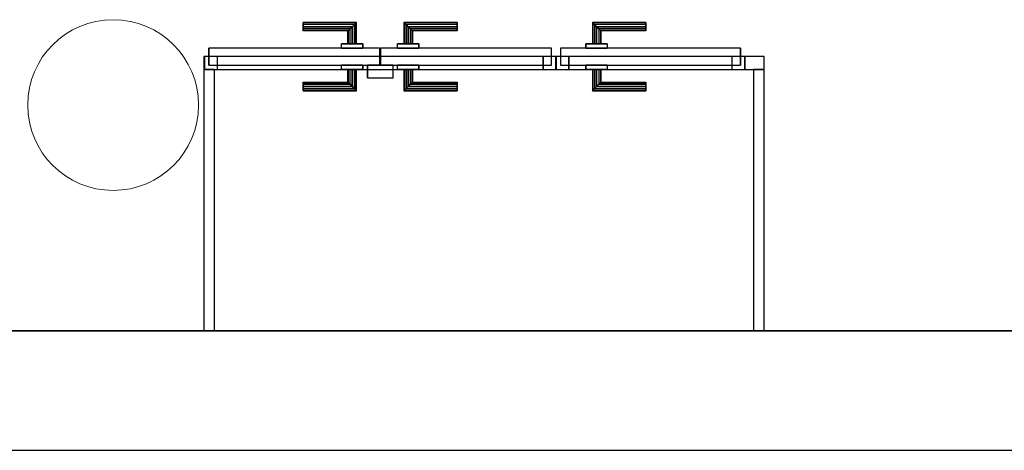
# Model space of a CAD drawing. Header units: metres. Extents: x 397.7 to 427.5, y 12.7 to 28.4.
# Tile 12 of 142: x 405.6 to 407.9, y 12.8 to 13.8. Entities that reach past the tile are written whole.
import ezdxf

# ---------------------------------------------------------------- set-up
doc = ezdxf.new("R2010")
doc.units = ezdxf.units.M
doc.layers.add('01_CARPINTERIA', color=5, linetype='Continuous', lineweight=25, true_color=0x0000ff)
doc.layers.add('01_SUELOS', color=7, linetype='Continuous', lineweight=25, true_color=0x007f00)
for name, color, linetype, lineweight in [('A-COLS-____-MCUT', 7, 'Continuous', 18), ('A-COLS-____-OTLN', 7, 'Continuous', 18), ('A-GENM-____-OTLN', 7, 'Continuous', 18), ('A-WALL-____-MCUT', 7, 'Continuous', 25), ('A-WALL-____-OTLN', 7, 'Continuous', 25)]:
    doc.layers.add(name, color=color, linetype=linetype, lineweight=lineweight)

# ---------------------------------------------------------------- blocks, each defined once
blk = doc.blocks.new('Family - LONDR55-XX_ZZ-ARQ-CAA-M3D-Londres55-152726-05_CLI_AIRE_P2')
at = {"layer": '01_CARPINTERIA', "color": 161, "true_color": 0xaaaaff}
for p, q in [((0.2308, 0.1087), (0.2308, 0.11)), ((0.2308, 0.11), (0.2308, 0.1087)), ((0.3558, 0.11), (0.2308, 0.11)), ((0.2308, 0.105), (0.2308, 0.1087)), ((0.2308, 0.1087), (0.2308, 0.105)), ((0.3545, 0.1087), (0.2308, 0.1087)), ((0.3545, 0.1087), (0.2308, 0.1087)), ((0.2308, 0.1), (0.2308, 0.105)), ((0.2308, 0.105), (0.2308, 0.1)), ((0.3508, 0.105), (0.2308, 0.105)), ((0.3508, 0.105), (0.2308, 0.105)), ((0.2308, 0.095), (0.2308, 0.1)), ((0.2308, 0.1), (0.2308, 0.095)), ((0.2308, 0.1), (0.3458, 0.1)), ((0.3458, 0.1), (0.2308, 0.1)), ((0.2308, 0.095), (0.2308, 0.0913)), ((0.2308, 0.0913), (0.2308, 0.095)), ((0.3408, 0.095), (0.2308, 0.095)), ((0.3408, 0.095), (0.2308, 0.095)), ((0.3372, 0.0913), (0.3408, 0.095)), ((0.3408, 0.095), (0.3372, 0.0913)), ((0.3408, 0.095), (0.3458, 0.1)), ((0.3458, 0.1), (0.3408, 0.095)), ((0.3408, 0.06), (0.3408, 0.095)), ((0.3408, 0.06), (0.3408, 0.095)), ((0.3508, 0.105), (0.3458, 0.1)), ((0.3458, 0.1), (0.3508, 0.105)), ((0.3458, 0.1), (0.3458, 0.06)), ((0.3458, 0.06), (0.3458, 0.1)), ((0.3545, 0.1087), (0.3508, 0.105)), ((0.3508, 0.105), (0.3545, 0.1087)), ((0.3508, 0.06), (0.3508, 0.105)), ((0.3508, 0.06), (0.3508, 0.105)), ((0.3558, 0.11), (0.3545, 0.1087)), ((0.3545, 0.1087), (0.3558, 0.11)), ((0.3545, 0.06), (0.3545, 0.1087)), ((0.3545, 0.06), (0.3545, 0.1087)), ((0.3558, 0.06), (0.3558, 0.11)), ((0.4682, 0.1087), (0.4668, 0.11)), ((0.4668, 0.11), (0.4668, 0.06)), ((0.4668, 0.11), (0.4682, 0.1087)), ((0.5918, 0.11), (0.4668, 0.11)), ((0.4718, 0.105), (0.4682, 0.1087)), ((0.4682, 0.1087), (0.4682, 0.06)), ((0.4682, 0.1087), (0.4682, 0.06)), ((0.4682, 0.1087), (0.4718, 0.105)), ((0.5918, 0.1087), (0.4682, 0.1087)), ((0.5918, 0.1087), (0.4682, 0.1087)), ((0.4768, 0.1), (0.4718, 0.105)), ((0.4718, 0.105), (0.4718, 0.06)), ((0.4718, 0.105), (0.4718, 0.06)), ((0.4718, 0.105), (0.4768, 0.1)), ((0.5918, 0.105), (0.4718, 0.105)), ((0.5918, 0.105), (0.4718, 0.105)), ((0.4768, 0.06), (0.4768, 0.1)), ((0.4768, 0.1), (0.4768, 0.06)), ((0.4768, 0.1), (0.4818, 0.095)), ((0.4818, 0.095), (0.4768, 0.1)), ((0.4768, 0.1), (0.5918, 0.1)), ((0.5918, 0.1), (0.4768, 0.1)), ((0.4818, 0.095), (0.4818, 0.06)), ((0.4818, 0.095), (0.4855, 0.0913)), ((0.4855, 0.0913), (0.4818, 0.095)), ((0.4818, 0.095), (0.4818, 0.06)), ((0.5918, 0.095), (0.4818, 0.095)), ((0.5918, 0.095), (0.4818, 0.095)), ((0.5918, 0.1087), (0.5918, 0.11)), ((0.5918, 0.11), (0.5918, 0.1087)), ((0.5918, 0.105), (0.5918, 0.1087)), ((0.5918, 0.1087), (0.5918, 0.105)), ((0.5918, 0.105), (0.5918, 0.1)), ((0.5918, 0.1), (0.5918, 0.105)), ((0.5918, 0.1), (0.5918, 0.095)), ((0.5918, 0.095), (0.5918, 0.1)), ((0.5918, 0.095), (0.5918, 0.0913)), ((0.5918, 0.0913), (0.5918, 0.095)), ((0.2308, 0.0913), (0.2308, 0.09)), ((0.2308, 0.09), (0.2308, 0.0913)), ((0.3372, 0.0913), (0.2308, 0.0913)), ((0.3372, 0.0913), (0.2308, 0.0913)), ((0.3358, 0.09), (0.2308, 0.09)), ((0.3358, 0.09), (0.3372, 0.0913)), ((0.3372, 0.0913), (0.3358, 0.09)), ((0.3358, 0.06), (0.3358, 0.09)), ((0.3372, 0.06), (0.3372, 0.0913)), ((0.3372, 0.06), (0.3372, 0.0913)), ((0.4855, 0.0913), (0.4855, 0.06)), ((0.4855, 0.0913), (0.4868, 0.09)), ((0.4868, 0.09), (0.4855, 0.0913)), ((0.4855, 0.0913), (0.4855, 0.06)), ((0.5918, 0.0913), (0.4855, 0.0913)), ((0.5918, 0.0913), (0.4855, 0.0913)), ((0.4868, 0.09), (0.4868, 0.06)), ((0.5918, 0.09), (0.4868, 0.09)), ((0.5918, 0.0913), (0.5918, 0.09)), ((0.5918, 0.09), (0.5918, 0.0913)), ((0.4108, 0.05), (0.01, 0.05)), ((0.01, 0.05), (0.01, 0.01)), ((0.4108, 0.05), (0.01, 0.05)), ((0.01, 0.01), (0.01, 0.05)), ((0.3708, 0.06), (0.3208, 0.06)), ((0.3208, 0.06), (0.3708, 0.06)), ((0.3208, 0.05), (0.3208, 0.06)), ((0.3208, 0.05), (0.3208, 0.06)), ((0.3708, 0.05), (0.3208, 0.05)), ((0.3208, 0.05), (0.3708, 0.05)), ((0.3372, 0.06), (0.3358, 0.06)), ((0.3358, 0.06), (0.3372, 0.06)), ((0.3408, 0.06), (0.3372, 0.06)), ((0.3372, 0.06), (0.3408, 0.06)), ((0.3458, 0.06), (0.3408, 0.06)), ((0.3408, 0.06), (0.3458, 0.06)), ((0.3508, 0.06), (0.3458, 0.06)), ((0.3458, 0.06), (0.3508, 0.06)), ((0.3508, 0.06), (0.3545, 0.06)), ((0.3545, 0.06), (0.3508, 0.06)), ((0.3545, 0.06), (0.3558, 0.06)), ((0.3558, 0.06), (0.3545, 0.06)), ((0.3708, 0.05), (0.3708, 0.06)), ((0.3708, 0.06), (0.3708, 0.05)), ((0.4108, 0.01), (0.4108, 0.05)), ((0.4108, 0.01), (0.4108, 0.05)), ((0.8127, 0.05), (0.4118, 0.05)), ((0.4118, 0.05), (0.4118, 0.01)), ((0.8127, 0.05), (0.4118, 0.05)), ((0.4118, 0.01), (0.4118, 0.05)), ((0.5018, 0.06), (0.4518, 0.06)), ((0.4518, 0.06), (0.5018, 0.06)), ((0.4518, 0.05), (0.4518, 0.06)), ((0.4518, 0.05), (0.4518, 0.06)), ((0.5018, 0.05), (0.4518, 0.05)), ((0.4518, 0.05), (0.5018, 0.05)), ((0.4682, 0.06), (0.4668, 0.06)), ((0.4668, 0.06), (0.4682, 0.06)), ((0.4718, 0.06), (0.4682, 0.06)), ((0.4682, 0.06), (0.4718, 0.06)), ((0.4768, 0.06), (0.4718, 0.06)), ((0.4718, 0.06), (0.4768, 0.06)), ((0.4818, 0.06), (0.4768, 0.06)), ((0.4768, 0.06), (0.4818, 0.06)), ((0.4818, 0.06), (0.4855, 0.06)), ((0.4855, 0.06), (0.4818, 0.06)), ((0.4855, 0.06), (0.4868, 0.06)), ((0.4868, 0.06), (0.4855, 0.06)), ((0.5018, 0.05), (0.5018, 0.06)), ((0.5018, 0.06), (0.5018, 0.05)), ((0.8127, 0.01), (0.8127, 0.05)), ((0.8127, 0.01), (0.8127, 0.05)), ((0.03, 0.03), (0, 0.03)), ((0, 0.03), (0, 0)), ((0.03, 0.03), (0, 0.03)), ((0, 0), (0, 0.03)), ((0.03, 0), (0.03, 0.03)), ((0.03, 0), (0.03, 0.03)), ((0.8227, 0.03), (0.7927, 0.03)), ((0.7927, 0.03), (0.7927, 0)), ((0.8227, 0.03), (0.7927, 0.03)), ((0.7927, 0), (0.7927, 0.03)), ((0.8227, 0), (0.8227, 0.03)), ((0.8227, 0), (0.8227, 0.03)), ((0, 0), (0.03, 0)), ((0, 0), (0.03, 0)), ((0.01, 0.01), (0.4108, 0.01)), ((0.01, 0.01), (0.4108, 0.01)), ((0.3208, 0.01), (0.3708, 0.01)), ((0.3708, 0.01), (0.3208, 0.01)), ((0.3208, 0), (0.3208, 0.01)), ((0.3208, 0), (0.3208, 0.01)), ((0.3208, 0), (0.3708, 0)), ((0.3708, 0), (0.3208, 0)), ((0.3372, 0), (0.3358, 0)), ((0.3358, 0), (0.3372, 0)), ((0.3358, -0.03), (0.3358, 0)), ((0.3408, 0), (0.3372, 0)), ((0.3372, 0), (0.3408, 0)), ((0.3372, -0.0313), (0.3372, 0)), ((0.3372, -0.0313), (0.3372, 0)), ((0.3408, 0), (0.3458, 0)), ((0.3458, 0), (0.3408, 0)), ((0.3408, -0.035), (0.3408, 0)), ((0.3458, 0), (0.3508, 0)), ((0.3508, 0), (0.3458, 0)), ((0.3458, 0), (0.3458, -0.04)), ((0.3458, -0.04), (0.3458, 0)), ((0.3508, 0), (0.3545, 0)), ((0.3545, 0), (0.3508, 0)), ((0.3508, -0.045), (0.3508, 0)), ((0.3545, 0), (0.3558, 0)), ((0.3558, 0), (0.3545, 0)), ((0.3545, -0.0487), (0.3545, 0)), ((0.3708, 0), (0.3708, 0.01)), ((0.3708, 0.01), (0.3708, 0)), ((0.4418, 0.01), (0.3818, 0.01)), ((0.3818, 0.01), (0.3818, -0.02)), ((0.4418, 0.01), (0.3818, 0.01)), ((0.3818, -0.02), (0.3818, 0.01)), ((0.4118, 0.01), (0.8127, 0.01)), ((0.4118, 0.01), (0.8127, 0.01)), ((0.4418, -0.02), (0.4418, 0.01)), ((0.4418, -0.02), (0.4418, 0.01)), ((0.4518, 0.01), (0.5018, 0.01)), ((0.5018, 0.01), (0.4518, 0.01)), ((0.4518, 0), (0.4518, 0.01)), ((0.4518, 0), (0.4518, 0.01)), ((0.4518, 0), (0.5018, 0)), ((0.5018, 0), (0.4518, 0)), ((0.4682, 0), (0.4668, 0)), ((0.4668, 0), (0.4682, 0)), ((0.4668, 0), (0.4668, -0.05)), ((0.4718, 0), (0.4682, 0)), ((0.4682, 0), (0.4718, 0)), ((0.4682, 0), (0.4682, -0.0487)), ((0.4718, 0), (0.4768, 0)), ((0.4768, 0), (0.4718, 0)), ((0.4718, 0), (0.4718, -0.045)), ((0.4768, 0), (0.4818, 0)), ((0.4818, 0), (0.4768, 0)), ((0.4768, -0.04), (0.4768, 0)), ((0.4768, 0), (0.4768, -0.04)), ((0.4818, 0), (0.4855, 0)), ((0.4855, 0), (0.4818, 0)), ((0.4855, 0), (0.4868, 0)), ((0.4868, 0), (0.4855, 0)), ((0.4855, 0), (0.4855, -0.0313)), ((0.5018, 0), (0.5018, 0.01)), ((0.5018, 0.01), (0.5018, 0)), ((0.7927, 0), (0.8227, 0)), ((0.7927, 0), (0.8227, 0)), ((0.3408, -0.035), (0.3408, 0)), ((0.3508, -0.045), (0.3508, 0)), ((0.3545, -0.0487), (0.3545, 0)), ((0.3558, -0.05), (0.3558, 0)), ((0.3818, -0.02), (0.4418, -0.02)), ((0.3818, -0.02), (0.4418, -0.02)), ((0.4682, 0), (0.4682, -0.0487)), ((0.4718, 0), (0.4718, -0.045)), ((0.4818, 0), (0.4818, -0.035)), ((0.4818, 0), (0.4818, -0.035)), ((0.4855, 0), (0.4855, -0.0313)), ((0.4868, 0), (0.4868, -0.03)), ((0.2308, -0.0313), (0.2308, -0.03)), ((0.2308, -0.03), (0.2308, -0.0313)), ((0.2308, -0.03), (0.3358, -0.03)), ((0.2308, -0.035), (0.2308, -0.0313)), ((0.2308, -0.0313), (0.2308, -0.035)), ((0.2308, -0.0313), (0.3372, -0.0313)), ((0.2308, -0.0313), (0.3372, -0.0313)), ((0.2308, -0.04), (0.2308, -0.035)), ((0.2308, -0.035), (0.2308, -0.04)), ((0.2308, -0.035), (0.3408, -0.035)), ((0.2308, -0.035), (0.3408, -0.035)), ((0.2308, -0.045), (0.2308, -0.04)), ((0.2308, -0.04), (0.2308, -0.045)), ((0.3458, -0.04), (0.2308, -0.04)), ((0.2308, -0.04), (0.3458, -0.04)), ((0.2308, -0.045), (0.2308, -0.0487)), ((0.2308, -0.0487), (0.2308, -0.045)), ((0.2308, -0.045), (0.3508, -0.045)), ((0.2308, -0.045), (0.3508, -0.045)), ((0.3372, -0.0313), (0.3358, -0.03)), ((0.3358, -0.03), (0.3372, -0.0313)), ((0.3408, -0.035), (0.3372, -0.0313)), ((0.3372, -0.0313), (0.3408, -0.035)), ((0.3458, -0.04), (0.3408, -0.035)), ((0.3408, -0.035), (0.3458, -0.04)), ((0.3458, -0.04), (0.3508, -0.045)), ((0.3508, -0.045), (0.3458, -0.04)), ((0.3508, -0.045), (0.3545, -0.0487)), ((0.3545, -0.0487), (0.3508, -0.045)), ((0.4682, -0.0487), (0.4718, -0.045)), ((0.4718, -0.045), (0.4682, -0.0487)), ((0.4718, -0.045), (0.4768, -0.04)), ((0.4768, -0.04), (0.4718, -0.045)), ((0.4718, -0.045), (0.5918, -0.045)), ((0.4718, -0.045), (0.5918, -0.045)), ((0.4818, -0.035), (0.4768, -0.04)), ((0.4768, -0.04), (0.4818, -0.035)), ((0.5918, -0.04), (0.4768, -0.04)), ((0.4768, -0.04), (0.5918, -0.04)), ((0.4855, -0.0313), (0.4818, -0.035)), ((0.4818, -0.035), (0.4855, -0.0313)), ((0.4818, -0.035), (0.5918, -0.035)), ((0.4818, -0.035), (0.5918, -0.035)), ((0.4868, -0.03), (0.4855, -0.0313)), ((0.4855, -0.0313), (0.4868, -0.03)), ((0.4855, -0.0313), (0.5918, -0.0313)), ((0.4855, -0.0313), (0.5918, -0.0313)), ((0.4868, -0.03), (0.5918, -0.03)), ((0.5918, -0.0313), (0.5918, -0.03)), ((0.5918, -0.03), (0.5918, -0.0313)), ((0.5918, -0.035), (0.5918, -0.0313)), ((0.5918, -0.0313), (0.5918, -0.035)), ((0.5918, -0.035), (0.5918, -0.04)), ((0.5918, -0.04), (0.5918, -0.035)), ((0.5918, -0.04), (0.5918, -0.045)), ((0.5918, -0.045), (0.5918, -0.04)), ((0.5918, -0.045), (0.5918, -0.0487)), ((0.5918, -0.0487), (0.5918, -0.045)), ((0.2308, -0.0487), (0.2308, -0.05)), ((0.2308, -0.05), (0.2308, -0.0487)), ((0.2308, -0.0487), (0.3545, -0.0487)), ((0.2308, -0.0487), (0.3545, -0.0487)), ((0.2308, -0.05), (0.3558, -0.05)), ((0.3545, -0.0487), (0.3558, -0.05)), ((0.3558, -0.05), (0.3545, -0.0487)), ((0.4668, -0.05), (0.4682, -0.0487)), ((0.4682, -0.0487), (0.4668, -0.05)), ((0.4668, -0.05), (0.5918, -0.05)), ((0.4682, -0.0487), (0.5918, -0.0487)), ((0.4682, -0.0487), (0.5918, -0.0487)), ((0.5918, -0.0487), (0.5918, -0.05)), ((0.5918, -0.05), (0.5918, -0.0487))]:
    blk.add_line(p, q, dxfattribs=at)
blk = doc.blocks.new('Family - Porta PA-152727-05_CLI_AIRE_P2')
blk.add_blockref('Family - LONDR55-XX_ZZ-ARQ-CAA-M3D-Londres55-152726-05_CLI_AIRE_P2', (0, 0))
blk = doc.blocks.new('Family - Mur P2-152758-05_CLI_AIRE_P2')
at = {"layer": 'A-WALL-____-MCUT', "color": 253, "true_color": 0xaaaaaa}
for p, q in [((25.4738, 0.28), (0.0555, 0.28)), ((0, 0), (25.4158, 0))]:
    blk.add_line(p, q, dxfattribs=at)
at = {"layer": 'A-WALL-____-OTLN', "color": 253, "true_color": 0xaaaaaa}
for p, q in [((25.4738, 0.28), (0.0555, 0.28)), ((0, 0), (25.4158, 0))]:
    blk.add_line(p, q, dxfattribs=at)
at = {"layer": 'A-WALL-____-OTLN', "color": 253, "lineweight": 18, "true_color": 0xaaaaaa}
blk.add_line((0, 0), (25.4158, 0), dxfattribs=at)
blk = doc.blocks.new('Family - LONDR55-XX_ZZ-ARQ-CAA-M3D-Londres55-152793-05_CLI_AIRE_P2')
at = {"layer": '01_SUELOS', "color": 9, "true_color": 0xaad4aa}
for p, q in [((0, 0), (25.4191, 0)), ((25.4191, 0), (0, 0))]:
    blk.add_line(p, q, dxfattribs=at)
blk = doc.blocks.new('Family - Evans PA-152815-05_CLI_AIRE_P2')
at = {"layer": 'A-WALL-____-MCUT', "color": 253, "true_color": 0xaaaaaa}
for p, q in [((0.6125, 0.025), (0, 0.025)), ((0, 0.025), (0, 0)), ((0.6125, 0), (0.6125, 0.025)), ((0, 0), (0.6125, 0))]:
    blk.add_line(p, q, dxfattribs=at)
at = {"layer": 'A-WALL-____-OTLN', "color": 253, "true_color": 0xaaaaaa}
for p, q in [((0.6125, 0.025), (0, 0.025)), ((0, 0.025), (0, 0)), ((0.6125, 0), (0.6125, 0.025)), ((0, 0), (0.6125, 0))]:
    blk.add_line(p, q, dxfattribs=at)
at = {"layer": 'A-WALL-____-OTLN', "color": 253, "lineweight": 18, "true_color": 0xaaaaaa}
blk.add_line((0, 0), (0.6125, 0), dxfattribs=at)
blk = doc.blocks.new('Family - Evans PA-152846-05_CLI_AIRE_P2')
at = {"layer": 'A-WALL-____-MCUT', "color": 253, "true_color": 0xaaaaaa}
for p, q in [((0.0453, 0.03), (0, 0.03)), ((0, 0.03), (0, 0)), ((0.0453, 0), (0.0453, 0.03)), ((0.4878, 0.03), (0.4872, 0.03)), ((0.4872, 0.03), (0.4872, 0)), ((0.4878, 0), (0.4878, 0.03)), ((1.3105, 0.03), (1.3105, 0)), ((1.3123, 0.03), (1.3105, 0.03)), ((1.3123, 0), (1.3123, 0.03)), ((0, 0), (0.0453, 0)), ((0.4872, 0), (0.4878, 0)), ((1.3105, 0), (1.3123, 0))]:
    blk.add_line(p, q, dxfattribs=at)
at = {"layer": 'A-WALL-____-OTLN', "color": 253, "true_color": 0xaaaaaa}
for p, q in [((1.3123, 0.03), (0, 0.03)), ((0, 0.03), (0, 0)), ((0.0453, 0), (0.0453, 0.03)), ((0.4872, 0.03), (0.0453, 0.03)), ((0.4872, 0), (0.4872, 0.03)), ((0.4878, 0), (0.4878, 0.03)), ((1.3105, 0.03), (0.4878, 0.03)), ((1.3105, 0), (1.3105, 0.03)), ((1.3123, 0), (1.3123, 0.03)), ((0, 0), (1.3123, 0)), ((0.0453, 0), (0.4872, 0)), ((0.4878, 0), (1.3105, 0))]:
    blk.add_line(p, q, dxfattribs=at)
at = {"layer": 'A-WALL-____-OTLN', "color": 253, "lineweight": 18, "true_color": 0xaaaaaa}
blk.add_line((0, 0), (1.3123, 0), dxfattribs=at)
blk = doc.blocks.new('Family - Vano de puerta PA-152848-05_CLI_AIRE_P2')
at = {"layer": 'A-GENM-____-OTLN', "color": 253, "true_color": 0xaaaaaa}
for p, q in [((406.8738, 13.7631), (406.0511, 13.7631)), ((406.0511, 13.7631), (406.0511, 13.7331)), ((406.0511, 13.7631), (406.8738, 13.7631)), ((406.0511, 13.7331), (406.0511, 13.7631)), ((406.8738, 13.7331), (406.8738, 13.7631)), ((406.8738, 13.7331), (406.8738, 13.7631)), ((406.0511, 13.7331), (406.8738, 13.7331)), ((406.8738, 13.7331), (406.0511, 13.7331))]:
    blk.add_line(p, q, dxfattribs=at)
blk = doc.blocks.new('Family - Vano de puerta PA-152850-05_CLI_AIRE_P2')
at = {"layer": 'A-GENM-____-OTLN', "color": 253, "true_color": 0xaaaaaa}
for p, q in [((407.3163, 13.7631), (406.8744, 13.7631)), ((406.8744, 13.7631), (406.8744, 13.7331)), ((406.8744, 13.7631), (407.3163, 13.7631)), ((406.8744, 13.7331), (406.8744, 13.7631)), ((407.3163, 13.7331), (407.3163, 13.7631)), ((407.3163, 13.7331), (407.3163, 13.7631)), ((406.8744, 13.7331), (407.3163, 13.7331)), ((407.3163, 13.7331), (406.8744, 13.7331))]:
    blk.add_line(p, q, dxfattribs=at)
blk = doc.blocks.new('Family - Evans PA-152903-05_CLI_AIRE_P2')
at = {"layer": 'A-WALL-____-MCUT', "color": 253, "true_color": 0xaaaaaa}
for p, q in [((0.6125, 0.025), (0, 0.025)), ((0, 0.025), (0, 0)), ((0.6125, 0), (0.6125, 0.025)), ((0, 0), (0.6125, 0))]:
    blk.add_line(p, q, dxfattribs=at)
at = {"layer": 'A-WALL-____-OTLN', "color": 253, "true_color": 0xaaaaaa}
for p, q in [((0.6125, 0.025), (0, 0.025)), ((0, 0.025), (0, 0)), ((0.6125, 0), (0.6125, 0.025)), ((0, 0), (0.6125, 0))]:
    blk.add_line(p, q, dxfattribs=at)
at = {"layer": 'A-WALL-____-OTLN', "color": 253, "lineweight": 18, "true_color": 0xaaaaaa}
blk.add_line((0, 0), (0.6125, 0), dxfattribs=at)
blk = doc.blocks.new('Family - LONDR55-XX_ZZ-ARQ-CAA-M3D-Londres55-153267-05_CLI_AIRE_P2')
at = {"layer": '01_CARPINTERIA', "color": 161, "true_color": 0xaaaaff}
for p, q in [((0.0863, 0.1087), (0.085, 0.11)), ((0.085, 0.11), (0.085, 0.06)), ((0.085, 0.11), (0.0863, 0.1087)), ((0.21, 0.11), (0.085, 0.11)), ((0.09, 0.105), (0.0863, 0.1087)), ((0.0863, 0.1087), (0.0863, 0.06)), ((0.0863, 0.1087), (0.0863, 0.06)), ((0.0863, 0.1087), (0.09, 0.105)), ((0.21, 0.1087), (0.0863, 0.1087)), ((0.21, 0.1087), (0.0863, 0.1087)), ((0.095, 0.1), (0.09, 0.105)), ((0.09, 0.105), (0.09, 0.06)), ((0.09, 0.105), (0.09, 0.06)), ((0.09, 0.105), (0.095, 0.1)), ((0.21, 0.105), (0.09, 0.105)), ((0.21, 0.105), (0.09, 0.105)), ((0.095, 0.06), (0.095, 0.1)), ((0.095, 0.1), (0.095, 0.06)), ((0.095, 0.1), (0.1, 0.095)), ((0.1, 0.095), (0.095, 0.1)), ((0.095, 0.1), (0.21, 0.1)), ((0.21, 0.1), (0.095, 0.1)), ((0.1, 0.095), (0.1, 0.06)), ((0.1, 0.095), (0.1037, 0.0913)), ((0.1037, 0.0913), (0.1, 0.095)), ((0.1, 0.095), (0.1, 0.06)), ((0.21, 0.095), (0.1, 0.095)), ((0.21, 0.095), (0.1, 0.095)), ((0.21, 0.1087), (0.21, 0.11)), ((0.21, 0.11), (0.21, 0.1087)), ((0.21, 0.105), (0.21, 0.1087)), ((0.21, 0.1087), (0.21, 0.105)), ((0.21, 0.105), (0.21, 0.1)), ((0.21, 0.1), (0.21, 0.105)), ((0.21, 0.1), (0.21, 0.095)), ((0.21, 0.095), (0.21, 0.1)), ((0.21, 0.095), (0.21, 0.0913)), ((0.21, 0.0913), (0.21, 0.095)), ((0.1037, 0.0913), (0.1037, 0.06)), ((0.1037, 0.0913), (0.105, 0.09)), ((0.105, 0.09), (0.1037, 0.0913)), ((0.1037, 0.0913), (0.1037, 0.06)), ((0.21, 0.0913), (0.1037, 0.0913)), ((0.21, 0.0913), (0.1037, 0.0913)), ((0.105, 0.09), (0.105, 0.06)), ((0.21, 0.09), (0.105, 0.09)), ((0.21, 0.0913), (0.21, 0.09)), ((0.21, 0.09), (0.21, 0.0913)), ((0.4319, 0.05), (0.01, 0.05)), ((0.01, 0.05), (0.01, 0.01)), ((0.4319, 0.05), (0.01, 0.05)), ((0.01, 0.05), (0.01, 0.01)), ((0.12, 0.06), (0.07, 0.06)), ((0.07, 0.06), (0.12, 0.06)), ((0.07, 0.06), (0.07, 0.05)), ((0.07, 0.05), (0.07, 0.06)), ((0.12, 0.05), (0.07, 0.05)), ((0.07, 0.05), (0.12, 0.05)), ((0.0863, 0.06), (0.085, 0.06)), ((0.085, 0.06), (0.0863, 0.06)), ((0.09, 0.06), (0.0863, 0.06)), ((0.0863, 0.06), (0.09, 0.06)), ((0.095, 0.06), (0.09, 0.06)), ((0.09, 0.06), (0.095, 0.06)), ((0.1, 0.06), (0.095, 0.06)), ((0.095, 0.06), (0.1, 0.06)), ((0.1, 0.06), (0.1037, 0.06)), ((0.1037, 0.06), (0.1, 0.06)), ((0.1037, 0.06), (0.105, 0.06)), ((0.105, 0.06), (0.1037, 0.06)), ((0.12, 0.06), (0.12, 0.05)), ((0.12, 0.06), (0.12, 0.05)), ((0.4319, 0.01), (0.4319, 0.05)), ((0.4319, 0.05), (0.4319, 0.01)), ((0.03, 0.03), (0, 0.03)), ((0, 0.03), (0, 0)), ((0.03, 0.03), (0, 0.03)), ((0, 0.03), (0, 0)), ((0.03, 0), (0.03, 0.03)), ((0.03, 0.03), (0.03, 0)), ((0.4419, 0.03), (0.4119, 0.03)), ((0.4119, 0.03), (0.4119, 0)), ((0.4419, 0.03), (0.4119, 0.03)), ((0.4119, 0.03), (0.4119, 0)), ((0.4419, 0), (0.4419, 0.03)), ((0.4419, 0.03), (0.4419, 0)), ((0, 0), (0.03, 0)), ((0, 0), (0.03, 0)), ((0.01, 0.01), (0.4319, 0.01)), ((0.01, 0.01), (0.4319, 0.01)), ((0.07, 0.01), (0.12, 0.01)), ((0.12, 0.01), (0.07, 0.01)), ((0.07, 0.01), (0.07, 0)), ((0.07, 0), (0.07, 0.01)), ((0.07, 0), (0.12, 0)), ((0.12, 0), (0.07, 0)), ((0.0863, 0), (0.085, 0)), ((0.085, 0), (0.0863, 0)), ((0.085, 0), (0.085, -0.05)), ((0.09, 0), (0.0863, 0)), ((0.0863, 0), (0.09, 0)), ((0.0863, 0), (0.0863, -0.0487)), ((0.09, 0), (0.095, 0)), ((0.095, 0), (0.09, 0)), ((0.09, 0), (0.09, -0.045)), ((0.09, 0), (0.09, -0.045)), ((0.095, 0), (0.1, 0)), ((0.1, 0), (0.095, 0)), ((0.095, -0.04), (0.095, 0)), ((0.095, 0), (0.095, -0.04)), ((0.1, 0), (0.1037, 0)), ((0.1037, 0), (0.1, 0)), ((0.1, 0), (0.1, -0.035)), ((0.1037, 0), (0.105, 0)), ((0.105, 0), (0.1037, 0)), ((0.1037, 0), (0.1037, -0.0313)), ((0.105, 0), (0.105, -0.03)), ((0.12, 0.01), (0.12, 0)), ((0.12, 0.01), (0.12, 0)), ((0.4119, 0), (0.4419, 0)), ((0.4119, 0), (0.4419, 0)), ((0.0863, 0), (0.0863, -0.0487)), ((0.1, 0), (0.1, -0.035)), ((0.1037, 0), (0.1037, -0.0313)), ((0.0863, -0.0487), (0.09, -0.045)), ((0.09, -0.045), (0.0863, -0.0487)), ((0.09, -0.045), (0.095, -0.04)), ((0.095, -0.04), (0.09, -0.045)), ((0.09, -0.045), (0.21, -0.045)), ((0.09, -0.045), (0.21, -0.045)), ((0.1, -0.035), (0.095, -0.04)), ((0.095, -0.04), (0.1, -0.035)), ((0.21, -0.04), (0.095, -0.04)), ((0.095, -0.04), (0.21, -0.04)), ((0.1037, -0.0313), (0.1, -0.035)), ((0.1, -0.035), (0.1037, -0.0313)), ((0.1, -0.035), (0.21, -0.035)), ((0.1, -0.035), (0.21, -0.035)), ((0.105, -0.03), (0.1037, -0.0313)), ((0.1037, -0.0313), (0.105, -0.03)), ((0.1037, -0.0313), (0.21, -0.0313)), ((0.1037, -0.0313), (0.21, -0.0313)), ((0.105, -0.03), (0.21, -0.03)), ((0.21, -0.0313), (0.21, -0.03)), ((0.21, -0.03), (0.21, -0.0313)), ((0.21, -0.035), (0.21, -0.0313)), ((0.21, -0.0313), (0.21, -0.035)), ((0.21, -0.035), (0.21, -0.04)), ((0.21, -0.04), (0.21, -0.035)), ((0.21, -0.04), (0.21, -0.045)), ((0.21, -0.045), (0.21, -0.04)), ((0.21, -0.045), (0.21, -0.0487)), ((0.21, -0.0487), (0.21, -0.045)), ((0.085, -0.05), (0.0863, -0.0487)), ((0.0863, -0.0487), (0.085, -0.05)), ((0.085, -0.05), (0.21, -0.05)), ((0.0863, -0.0487), (0.21, -0.0487)), ((0.0863, -0.0487), (0.21, -0.0487)), ((0.21, -0.0487), (0.21, -0.05)), ((0.21, -0.05), (0.21, -0.0487))]:
    blk.add_line(p, q, dxfattribs=at)
blk = doc.blocks.new('Family - Porta P2-153268-05_CLI_AIRE_P2')
blk.add_blockref('Family - LONDR55-XX_ZZ-ARQ-CAA-M3D-Londres55-153267-05_CLI_AIRE_P2', (0, 0))
blk = doc.blocks.new('Family - Pilar P2-153329-05_CLI_AIRE_P2')
at = {"layer": 'A-COLS-____-MCUT', "color": 253, "true_color": 0xaaaaaa}
for start, end in [(360, 180), (180, 360)]:
    blk.add_arc((0.2, 0.2), 0.2, start, end, dxfattribs=at)
at = {"layer": 'A-COLS-____-OTLN', "color": 253, "true_color": 0xaaaaaa}
for start, end in [(360, 180), (180, 360)]:
    blk.add_arc((0.2, 0.2), 0.2, start, end, dxfattribs=at)
blk = doc.blocks.new('LONDR55-XX_ZZ-ARQ-CAA-M3D-Londres55_ifc-1-05_CLI_AIRE_P2')
at = {"layer": '01_CARPINTERIA', "color": 253, "lineweight": 18, "true_color": 0xaaaaaa}
for name, p in [('Family - Porta PA-152727-05_CLI_AIRE_P2', (406.0511, 13.7331)), ('Family - Porta P2-153268-05_CLI_AIRE_P2', (406.8744, 13.7331))]:
    blk.add_blockref(name, p, dxfattribs=at)
at = {"layer": '01_SUELOS', "color": 253, "lineweight": 18, "true_color": 0xaaaaaa}
blk.add_blockref('Family - LONDR55-XX_ZZ-ARQ-CAA-M3D-Londres55-152793-05_CLI_AIRE_P2', (398.2971, 13.1206), dxfattribs=at)
at = {"layer": 'A-COLS-____-OTLN', "color": 253, "lineweight": 18, "true_color": 0xaaaaaa}
blk.add_blockref('Family - Pilar P2-153329-05_CLI_AIRE_P2', (405.637, 13.4495), dxfattribs=at)
at = {"layer": 'A-GENM-____-OTLN', "color": 253, "lineweight": 18, "true_color": 0xaaaaaa}
for name in ['Family - Vano de puerta PA-152848-05_CLI_AIRE_P2', 'Family - Vano de puerta PA-152850-05_CLI_AIRE_P2']:
    blk.add_blockref(name, (0, 0), dxfattribs=at)
at = {"layer": 'A-WALL-____-OTLN', "color": 253, "lineweight": 18, "true_color": 0xaaaaaa}
for name, p, rotation in [('Family - Evans PA-152846-05_CLI_AIRE_P2', (407.3616, 13.7631), 180), ('Family - Evans PA-152903-05_CLI_AIRE_P2', (406.0743, 13.1206), 90), ('Family - Evans PA-152815-05_CLI_AIRE_P2', (407.3616, 13.1206), 90)]:
    blk.add_blockref(name, p, dxfattribs=dict(at, rotation=rotation))
blk.add_blockref('Family - Mur P2-152758-05_CLI_AIRE_P2', (398.2417, 12.8406), dxfattribs=at)

msp = doc.modelspace()

# ---------------------------------------------------------------- block references
at = {"lineweight": 5}
msp.add_blockref('LONDR55-XX_ZZ-ARQ-CAA-M3D-Londres55_ifc-1-05_CLI_AIRE_P2', (0, 0), dxfattribs=at)

doc.saveas('drawing.dxf')
